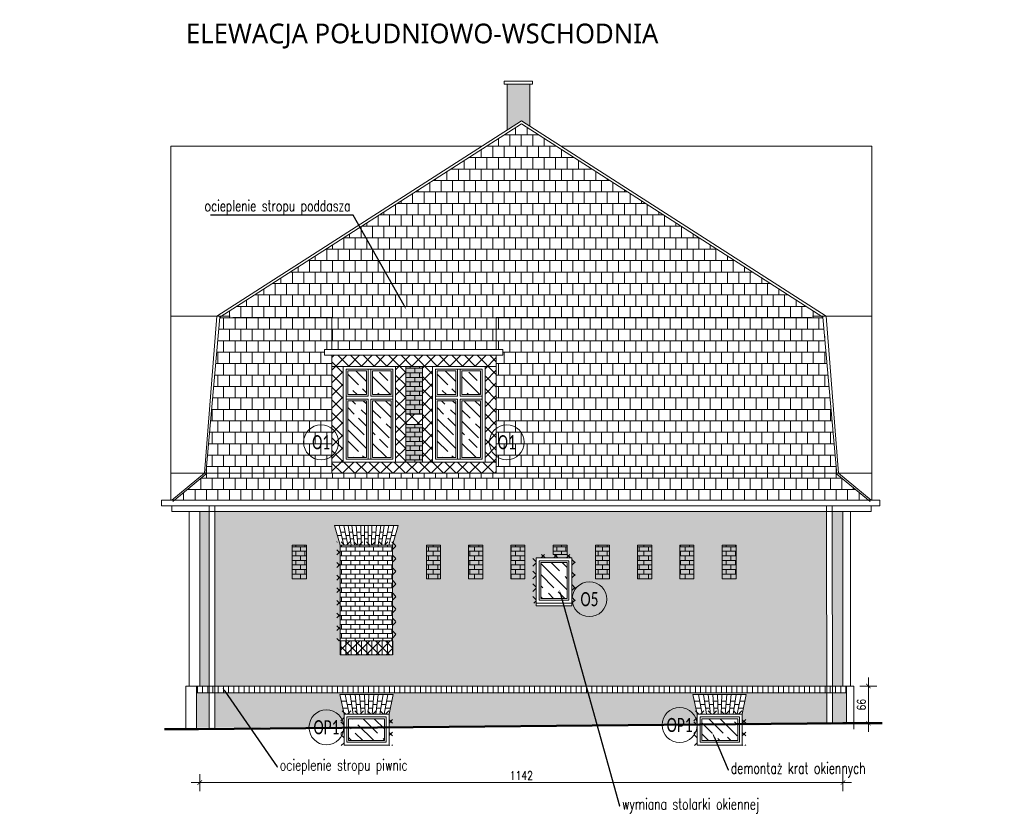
# Model space of a CAD drawing. Header units: millimetres. Extents: x 284606 to 569416, y -192995 to -95103.
# Tile 144 of 178: x 301646 to 303394, y -98904 to -97494. Entities that reach past the tile are written whole.
import ezdxf
from ezdxf import colors
from ezdxf.entities.mleader import LeaderData, LeaderLine
from ezdxf.enums import TextEntityAlignment as Align
from ezdxf.math import Vec2, Vec3

# ---------------------------------------------------------------- set-up
doc = ezdxf.new("R2010")
doc.units = ezdxf.units.MM
doc.linetypes.add('HIDDEN', pattern=[9.525, 6.35, -3.175])
doc.layers.get('0').update_dxf_attribs({"lineweight": 0})
for name, color, linetype, lineweight in [('!STR_Elewacje 0.15', 10, 'Continuous', 15), ('!STR_Konstrukcja 0.20', 200, 'Continuous', 20), ('!STR_Konstrukcja 0.50', 72, 'Continuous', 50), ('!STR_Kreskowanie', 253, 'Continuous', 5), ('!STR_Ocieplenie 0.05', 1, 'Continuous', 5), ('!STR_Opisy 0.09', 8, 'Continuous', 9), ('!STR_Przerywana 0.09', 8, 'HIDDEN', 9), ('!STR_Stolarka okienna', 72, 'Continuous', 15), ('!STR_Wymiarowanie', 254, 'Continuous', 9), ('EKO Opisy 0.09', 8, 'Continuous', 9)]:
    doc.layers.add(name, color=color, linetype=linetype, lineweight=lineweight)
doc.layers.add('!STR_Kreskowanie ścian', color=7, linetype='Continuous', lineweight=5, true_color=0xa6a6a6)
doc.styles.add('EKO 1-10', font='romans.shx', dxfattribs={"width": 0.8, "height": 15})
doc.styles.add('EKO CM 1-50', font='calibri.ttf', dxfattribs={"width": 0.8, "height": 12.5})
doc.styles.add('j-romans', font='romans.shx', dxfattribs={"width": 0.7})
doc.styles.add('{18b73a54-fa43-428c-adcb-c1c7bbdf2c84}', font='Simplex.shx')
doc.dimstyles.new('EKO wymiar 1-10', dxfattribs={"dimtxt": 15, "dimasz": 8, "dimexe": 15, "dimexo": 15, "dimgap": 5, "dimtad": 1, "dimdec": 0, "dimtxsty": 'EKO 1-10', "dimblk": 'ARCHTICK', "dimcen": 10, "dimdle": 15, "dimclrd": 256, "dimclre": 256, "dimclrt": 256, "dimazin": 2, "dimtfac": 1, "dimtdec": 0, "dimtmove": 2, "dimatfit": 3, "dimldrblk": 'ARCHTICK', "dimfxl": 15, "dimfxlon": 1, "dimlwd": -1, "dimlwe": -1, "dimarcsym": 0})
pattern_1 = [(0, (11300.432, 0), (0, 8.128), []), (90, (11300.432, 0), (-8.128, 8.128), [8.128, -8.128])]

# ---------------------------------------------------------------- blocks, each defined once
blk = doc.blocks.new('okno piwnicy')
at = {"layer": '!STR_Kreskowanie', "ltscale": 0.3}
h = blk.add_hatch(dxfattribs=at)
h.set_pattern_fill('GOST_WOOD', color=256, scale=7, angle=45)
h.set_pattern_definition([(135, (-287916.425, 101495.86), (29.698485, 29.698485), [70, -14]), (135, (-287896.626, 101495.86), (29.698485, 29.698485), [42, -10.5, 21, -10.5]), (135, (-287871.878, 101490.91), (29.698485, 29.698485), [70, -14])])
h.paths.add_polyline_path([(71.8, 47), (8, 47), (8, 8), (71.8, 8)])
at = {"layer": '!STR_Elewacje 0.15', "ltscale": 1.5}
for p, q in [((86.7, 89.9), (-7.8, 89.9)), ((0, 55), (-7.8, 89.9)), ((8.9, 55), (2, 89.9)), ((16.1, 55), (10.8, 89.9)), ((23.2, 55), (19.4, 89.9)), ((30.1, 55), (27.3, 89.9)), ((37.1, 55), (36.1, 89.9)), ((42.6, 55), (43.6, 89.9)), ((49.6, 55), (52.5, 89.9)), ((56.5, 55), (60.4, 89.9)), ((63.6, 55), (69, 89.9)), ((70.9, 55), (77.8, 89.9)), ((79.8, 55), (86.7, 89.9)), ((4.3, 77.9), (-5.1, 77.9)), ((13.5, 71.9), (5.5, 71.9)), ((20.7, 77.9), (12.6, 77.9)), ((28.7, 71.9), (21.4, 71.9)), ((36.5, 77.9), (28.3, 77.9)), ((43.1, 71.9), (36.6, 71.9)), ((43.3, 77.9), (51.5, 77.9)), ((51, 71.9), (58.4, 71.9)), ((59.1, 77.9), (67.2, 77.9)), ((66.2, 71.9), (74.3, 71.9)), ((75.4, 77.9), (84.3, 77.9)), ((6.7, 65.9), (-2.5, 65.9)), ((6.7, 65.9), (-2.5, 65.9)), ((6.7, 65.9), (-2.5, 65.9)), ((22, 65.9), (14.5, 65.9)), ((22, 65.9), (14.5, 65.9)), ((22, 65.9), (14.5, 65.9)), ((36.8, 65.9), (29.2, 65.9)), ((36.8, 65.9), (29.2, 65.9)), ((36.8, 65.9), (29.2, 65.9)), ((43, 65.9), (50.5, 65.9)), ((43, 65.9), (50.5, 65.9)), ((43, 65.9), (50.5, 65.9)), ((57.7, 65.9), (65.3, 65.9)), ((57.7, 65.9), (65.3, 65.9)), ((57.7, 65.9), (65.3, 65.9)), ((73.1, 65.9), (81.9, 65.9)), ((73.1, 65.9), (81.9, 65.9)), ((73.1, 65.9), (81.9, 65.9))]:
    blk.add_line(p, q, dxfattribs=at)
at = {"layer": '!STR_Stolarka okienna', "ltscale": 1.5}
for points in [[(0, 55), (79.8, 55), (79.8, 0), (0, 0)], [(5, 50), (74.8, 50), (74.8, 5), (5, 5)], [(8, 47), (71.8, 47), (71.8, 8), (8, 8)]]:
    blk.add_lwpolyline(points, close=True, dxfattribs=at)
blk = doc.blocks.new('_ArchTick')
at = {"color": 0, "linetype": 'ByBlock', "const_width": 0.15}
blk.add_lwpolyline([(-0.5, -0.5), (0.5, 0.5)], dxfattribs=at)
blk = doc.blocks.new('*D548')
at = {"layer": '!STR_Wymiarowanie', "ltscale": 1.5, "transparency": 16777216}
for p, q in [((301966.1, -98834), (301966.1, -98864)), ((303107.7, -98834), (303107.7, -98864)), ((301951.1, -98849), (303122.7, -98849))]:
    blk.add_line(p, q, dxfattribs=at)
at = {"layer": 'Defpoints', "color": 0, "ltscale": 1.5, "transparency": 16777216}
for p in [(301966.1, -98677.6), (303107.7, -98677.6), (303107.7, -98849)]:
    blk.add_point(p, dxfattribs=at)
at = {"layer": '!STR_Wymiarowanie', "ltscale": 1.5, "transparency": 16777216, "xscale": 8, "yscale": 8, "zscale": 8, "rotation": 180}
blk.add_blockref('_ArchTick', (301966.1, -98849), dxfattribs=at)
at = {"layer": '!STR_Wymiarowanie', "ltscale": 1.5, "transparency": 16777216, "xscale": 8, "yscale": 8, "zscale": 8}
blk.add_blockref('_ArchTick', (303107.7, -98849), dxfattribs=at)
at = {"layer": '!STR_Wymiarowanie', "ltscale": 1.5, "transparency": 16777216, "insert": (302536.9, -98836.5), "char_height": 15, "attachment_point": 5, "style": 'EKO 1-10'}
blk.add_mtext('1142', dxfattribs=at)
blk = doc.blocks.new('*D549')
at = {"layer": '!STR_Wymiarowanie', "ltscale": 1.5, "transparency": 16777216}
for p, q in [((303152.9, -98662.6), (303152.9, -98758.6)), ((303137.9, -98677.6), (303167.9, -98677.6)), ((303137.9, -98743.6), (303167.9, -98743.6))]:
    blk.add_line(p, q, dxfattribs=at)
at = {"layer": 'Defpoints', "color": 0, "ltscale": 1.5, "transparency": 16777216}
for p in [(303114.1, -98677.6), (303107.7, -98743.6), (303152.9, -98743.6)]:
    blk.add_point(p, dxfattribs=at)
at = {"layer": '!STR_Wymiarowanie', "ltscale": 1.5, "transparency": 16777216, "xscale": 8, "yscale": 8, "zscale": 8}
for p, rotation in [((303152.9, -98677.6), 90), ((303152.9, -98743.6), 270)]:
    blk.add_blockref('_ArchTick', p, dxfattribs=dict(at, rotation=rotation))
at = {"layer": '!STR_Wymiarowanie', "ltscale": 1.5, "transparency": 16777216, "insert": (303140.4, -98710.6), "char_height": 15, "attachment_point": 5, "rotation": 90, "style": 'EKO 1-10'}
blk.add_mtext('66', dxfattribs=at)
blk = doc.blocks.new('KÓLKO')
at = {"layer": '!STR_Opisy 0.09'}
blk.add_circle((0, -15.51), 15.51, dxfattribs=at)
at = {"layer": '!STR_Opisy 0.09', "style": 'EKO 1-10', "width": 0.8}
blk.add_attdef('NR', text='', height=15, dxfattribs=at).set_placement((0, -15.51), align=Align.MIDDLE_CENTER)

msp = doc.modelspace()

# ---------------------------------------------------------------- hatches: boundary and pattern name
at = {"layer": '!STR_Kreskowanie', "ltscale": 0.3}
h = msp.add_hatch(dxfattribs=at)
h.set_pattern_fill('GOST_WOOD', color=256, scale=7, angle=45)
h.set_pattern_definition([(135, (-289544.1, 109093.483), (29.6984848, 29.6984848), [70, -14]), (135, (-289524.3, 109093.483), (29.6984848, 29.6984848), [42, -10.5, 21, -10.5]), (135, (-289499.55, 109088.534), (29.6984848, 29.6984848), [70, -14])])
h.paths.add_polyline_path([(302272.8, -98117.9), (302272.8, -98159.9), (302305.8, -98159.9), (302305.8, -98117.9)])
h.paths.add_polyline_path([(302228.8, -98159.9), (302261.8, -98159.9), (302261.8, -98117.9), (302228.8, -98117.9)])
h.paths.add_polyline_path([(302228.8, -98271.9), (302261.8, -98271.9), (302261.8, -98170.9), (302228.8, -98170.9)])
h.paths.add_polyline_path([(302272.8, -98170.9), (302272.8, -98271.9), (302305.8, -98271.9), (302305.8, -98170.9)])
h = msp.add_hatch(dxfattribs=at)
h.set_pattern_fill('GOST_WOOD', color=256, scale=7, angle=45)
h.set_pattern_definition([(135, (-289385.515, 109093.483), (29.6984848, 29.6984848), [70, -14]), (135, (-289365.716, 109093.483), (29.6984848, 29.6984848), [42, -10.5, 21, -10.5]), (135, (-289340.968, 109088.534), (29.6984848, 29.6984848), [70, -14])])
h.paths.add_polyline_path([(302431.4, -98117.9), (302431.4, -98159.9), (302464.4, -98159.9), (302464.4, -98117.9)])
h.paths.add_polyline_path([(302387.4, -98159.9), (302420.4, -98159.9), (302420.4, -98117.9), (302387.4, -98117.9)])
h.paths.add_polyline_path([(302387.4, -98271.9), (302420.4, -98271.9), (302420.4, -98170.9), (302387.4, -98170.9)])
h.paths.add_polyline_path([(302431.4, -98170.9), (302431.4, -98271.9), (302464.4, -98271.9), (302464.4, -98170.9)])
h = msp.add_hatch(dxfattribs=at)
h.set_pattern_fill('GOST_WOOD', color=256, scale=7, angle=45)
h.set_pattern_definition([(135, (10341.866, -22.76), (29.698485, 29.698485), [70, -14]), (135, (10361.665, -22.76), (29.698485, 29.698485), [42, -10.5, 21, -10.5]), (135, (10386.414, -27.71), (29.698485, 29.698485), [70, -14])])
h.paths.add_polyline_path([(302618.4, -98458.1), (302571.4, -98458.1), (302571.4, -98522.1), (302618.4, -98522.1)])
at = {"layer": '!STR_Kreskowanie ścian', "ltscale": 0.3}
h = msp.add_hatch(dxfattribs=at)
h.set_pattern_fill('AR-B816', color=256, scale=0.04)
h.set_pattern_definition(pattern_1)
h.paths.add_polyline_path([(298643.6, -97608.5), (298603.6, -97608.5), (298603.6, -97683.2), (298618.2, -97673.8), (298643.6, -97690.1)])
h.paths.add_polyline_path([(300036, -97608.5), (299930, -97608.5), (299930, -97853.7), (300036, -97753.3)])
h.paths.add_polyline_path([(300522.4, -97608.5), (300368, -97608.5), (300368, -97673.8), (300522.4, -97673.8)])
h.paths.add_polyline_path([(301048.5, -97608.5), (300882.9, -97608.5), (300882.9, -97673.8), (301048.5, -97673.8)])
h.paths.add_polyline_path([(301282.1, -97608.5), (301104.6, -97608.5), (301104.6, -97714.7), (301282.1, -97886.5)])
h.paths.add_polyline_path([(302551.7, -97608.5), (302511.7, -97608.5), (302511.7, -97690.1), (302537.1, -97673.8), (302551.7, -97683.2)])
h.paths.add_polyline_path([(303967.5, -97605.5), (303789.9, -97605.5), (303789.9, -97840.3), (303967.5, -97707.3)])
h.paths.add_polyline_path([(304189.1, -97605.5), (304023.5, -97605.5), (304023.5, -97673.8), (304189.1, -97673.8)])
h.paths.add_polyline_path([(304704.1, -97605.5), (304549.6, -97605.5), (304549.6, -97673.8), (304704.1, -97673.8)])
h.paths.add_polyline_path([(305142.1, -97611.3), (305036.1, -97611.3), (305036.1, -97756.8), (305100.3, -97822.2), (305142.1, -97822.2)])
at = {"layer": '!STR_Kreskowanie ścian', "ltscale": 1.5}
h = msp.add_hatch(dxfattribs=at)
h.set_pattern_fill('AR-B88', color=256, scale=0.1)
h.set_pattern_definition([(0, (11300.432, 0), (0, 20.32), []), (90, (11300.432, 0), (-10.16, 20.32), [20.32, -20.32])])
h.paths.add_polyline_path([(302537.1, -97679.4), (302001.8, -98022.2), (302001.8, -98023), (302200.8, -98023), (302200.8, -98080.1), (302492.4, -98080.1), (302492.4, -98023), (303072.4, -98023), (303072.3, -98022.2)])
h.paths.add_polyline_path([(303072.4, -98023), (302492.4, -98023), (302492.4, -98080.1), (302504.3, -98080.1), (302504.3, -98090.1), (302492.4, -98090.1), (302492.4, -98299.8), (303096.9, -98299.8)])
h.paths.add_polyline_path([(303095.1, -98299.8), (302492.4, -98299.8), (301977.2, -98299.8), (301977, -98301.4), (301921.1, -98347.5), (303153, -98347.5)])
h.paths.add_polyline_path([(302200.8, -98090.1), (302187.6, -98090.1), (302187.6, -98080.1), (302200.8, -98080.1), (302200.8, -98023), (302001.8, -98023), (301977.2, -98299.8), (302200.8, -98299.8)])
at = {"layer": '!STR_Kreskowanie ścian', "ltscale": 0.3, "true_color": 0xdbdbdb}
h = msp.add_hatch(color=254, dxfattribs=at)
h.dxf.hatch_style = 1
h.paths.add_polyline_path([(302155.3, -98427.3), (302130.3, -98427.3), (302130.3, -98487.3), (302155.3, -98487.3)])
h.paths.add_polyline_path([(302393.3, -98427.3), (302368.3, -98427.3), (302368.3, -98487.3), (302393.3, -98487.3)])
h.paths.add_polyline_path([(302361.4, -98212.9), (302331.8, -98212.9), (302331.8, -98279.9), (302361.4, -98279.9)])
h.paths.add_polyline_path([(302361.4, -98109.9), (302331.8, -98109.9), (302331.8, -98194.9), (302361.4, -98194.9)])
h.paths.add_polyline_path([(302468.3, -98427.3), (302443.3, -98427.3), (302443.3, -98487.3), (302468.3, -98487.3)])
h.paths.add_polyline_path([(302543.3, -98427.3), (302518.3, -98427.3), (302518.3, -98487.3), (302543.3, -98487.3)])
h.paths.add_polyline_path([(302618.3, -98427.3), (302593.3, -98427.3), (302593.3, -98443.9), (302618.3, -98443.9)])
h.paths.add_polyline_path([(302693.3, -98427.3), (302668.3, -98427.3), (302668.3, -98487.3), (302693.3, -98487.3)])
h.paths.add_polyline_path([(302768.3, -98427.3), (302743.3, -98427.3), (302743.3, -98487.3), (302768.3, -98487.3)])
h.paths.add_polyline_path([(302843.3, -98427.3), (302818.3, -98427.3), (302818.3, -98487.3), (302843.3, -98487.3)])
h.paths.add_polyline_path([(302918.3, -98427.3), (302893.3, -98427.3), (302893.3, -98487.3), (302918.3, -98487.3)])
at = {"layer": '!STR_Kreskowanie ścian', "ltscale": 0.3}
h = msp.add_hatch(dxfattribs=at)
h.set_pattern_fill('AR-B816', color=256, scale=0.04)
h.set_pattern_definition(pattern_1)
h.paths.add_polyline_path([(302155.3, -98427.3), (302130.3, -98427.3), (302130.3, -98487.3), (302155.3, -98487.3)])
h.paths.add_polyline_path([(302393.3, -98427.3), (302368.3, -98427.3), (302368.3, -98487.3), (302393.3, -98487.3)])
h.paths.add_polyline_path([(302361.4, -98212.9), (302331.8, -98212.9), (302331.8, -98279.9), (302361.4, -98279.9)])
h.paths.add_polyline_path([(302361.4, -98109.9), (302331.8, -98109.9), (302331.8, -98194.9), (302361.4, -98194.9)])
h.paths.add_polyline_path([(302468.3, -98427.3), (302443.3, -98427.3), (302443.3, -98487.3), (302468.3, -98487.3)])
h.paths.add_polyline_path([(302543.3, -98427.3), (302518.3, -98427.3), (302518.3, -98487.3), (302543.3, -98487.3)])
h.paths.add_polyline_path([(302618.3, -98427.3), (302593.3, -98427.3), (302593.3, -98443.9), (302618.3, -98443.9)])
h.paths.add_polyline_path([(302693.3, -98427.3), (302668.3, -98427.3), (302668.3, -98487.3), (302693.3, -98487.3)])
h.paths.add_polyline_path([(302768.3, -98427.3), (302743.3, -98427.3), (302743.3, -98487.3), (302768.3, -98487.3)])
h.paths.add_polyline_path([(302843.3, -98427.3), (302818.3, -98427.3), (302818.3, -98487.3), (302843.3, -98487.3)])
h.paths.add_polyline_path([(302918.3, -98427.3), (302893.3, -98427.3), (302893.3, -98487.3), (302918.3, -98487.3)])
h = msp.add_hatch(dxfattribs=at)
h.set_pattern_fill('AR-B816', color=256, scale=0.04)
h.set_pattern_definition(pattern_1)
h.paths.add_polyline_path([(303078.8, -98367.5), (302876.4, -98367.5), (302627.4, -98367.5), (301992.8, -98367.5), (301993, -98677.6), (303079, -98677.6)])
h.paths.add_polyline_path([(302215.3, -98622.3), (302215.3, -98597.3), (302215.3, -98427.3), (302205.3, -98392.4), (302318.3, -98392.4), (302308.3, -98427.3), (302308.3, -98597.3), (302308.3, -98622.3)], flags=16)
h.paths.add_polyline_path([(302130.3, -98487.3), (302130.3, -98427.3), (302155.3, -98427.3), (302155.3, -98487.3)], flags=16)
h.paths.add_polyline_path([(302216.2, -98404.4), (302224.2, -98404.4), (302225.4, -98410.4), (302232.4, -98410.4), (302231.5, -98404.4), (302237.8, -98404.4), (302238.6, -98410.4), (302245.4, -98410.4), (302244.9, -98404.4), (302252.1, -98404.4), (302252.3, -98410.4), (302258.8, -98410.4), (302258.8, -98404.4), (302264.8, -98404.4), (302264.8, -98410.4), (302271.3, -98410.4), (302271.4, -98404.4), (302278.7, -98404.4), (302278.2, -98410.4), (302285, -98410.4), (302285.8, -98404.4), (302292, -98404.4), (302291.2, -98410.4), (302298.1, -98410.4), (302299.3, -98404.4), (302307.4, -98404.4), (302304.4, -98416.4), (302297, -98416.4), (302298.1, -98410.4), (302291.2, -98410.4), (302290.3, -98416.4), (302284.2, -98416.4), (302285, -98410.4), (302278.2, -98410.4), (302277.7, -98416.4), (302271.1, -98416.4), (302271.3, -98410.4), (302264.8, -98410.4), (302264.8, -98416.4), (302258.8, -98416.4), (302258.8, -98410.4), (302252.3, -98410.4), (302252.5, -98416.4), (302245.9, -98416.4), (302245.4, -98410.4), (302238.6, -98410.4), (302239.4, -98416.4), (302233.2, -98416.4), (302232.4, -98410.4), (302225.4, -98410.4), (302226.6, -98416.4), (302219.1, -98416.4)], flags=0)
h.paths.add_polyline_path([(302368.3, -98487.3), (302368.3, -98427.3), (302393.3, -98427.3), (302393.3, -98487.3)], flags=16)
h.paths.add_polyline_path([(302443.3, -98487.3), (302443.3, -98427.3), (302468.3, -98427.3), (302468.3, -98487.3)], flags=16)
h.paths.add_polyline_path([(302518.3, -98487.3), (302518.3, -98427.3), (302543.3, -98427.3), (302543.3, -98487.3)], flags=16)
h.paths.add_polyline_path([(302563.4, -98535.1), (302563.4, -98530.1), (302563.4, -98450.1), (302626.4, -98450.1), (302626.4, -98530.1), (302626.4, -98535.1)], flags=16)
h.paths.add_polyline_path([(302568.4, -98525.1), (302568.4, -98455.1), (302621.4, -98455.1), (302621.4, -98523.1), (302621.4, -98525.1)], flags=0)
h.paths.add_polyline_path([(302571.4, -98522.1), (302571.4, -98458.1), (302618.4, -98458.1), (302618.4, -98522.1)], flags=0)
h.paths.add_polyline_path([(302593.3, -98443.9), (302593.3, -98427.3), (302618.3, -98427.3), (302618.3, -98443.9)], flags=16)
h.paths.add_polyline_path([(302668.3, -98487.3), (302668.3, -98427.3), (302693.3, -98427.3), (302693.3, -98487.3)], flags=16)
h.paths.add_polyline_path([(302743.3, -98487.3), (302743.3, -98427.3), (302768.3, -98427.3), (302768.3, -98487.3)], flags=16)
h.paths.add_polyline_path([(302818.3, -98487.3), (302818.3, -98427.3), (302843.3, -98427.3), (302843.3, -98487.3)], flags=16)
h.paths.add_polyline_path([(302893.3, -98487.3), (302893.3, -98427.3), (302918.3, -98427.3), (302918.3, -98487.3)], flags=16)
h.paths.add_polyline_path([(301982.8, -98367.5), (301966.1, -98367.5), (301966.1, -98677.6), (301983, -98677.6)])
h.paths.add_polyline_path([(303107.7, -98367.5), (303088.8, -98367.5), (303089, -98677.6), (303107.7, -98677.6)])
h.paths.add_polyline_path([(303114.1, -98689.6), (303089, -98689.6), (303089, -98743.8), (303107.7, -98743.6), (303114.1, -98743.6)], flags=17)
h.paths.add_polyline_path([(303079, -98689.6), (301993, -98689.6), (301993, -98754.1), (302222.4, -98751.9), (302222.4, -98727.5), (302214.5, -98692.6), (302309.1, -98692.6), (302302.1, -98727.5), (302302.1, -98751.2), (302849.2, -98746.1), (302849.2, -98746.1), (302302.1, -98751.2), (302302.1, -98751.6), (302222.4, -98751.6), (302222.4, -98752), (301993, -98754.1), (301993, -98754.6), (301983, -98754.6), (301983, -98754.2), (301963.8, -98754.4), (301960.1, -98754.4), (301960.1, -98751.7), (303114, -98746.3), (303114.1, -98743.6), (302928.9, -98745.4), (302928.9, -98745.7), (302849.2, -98745.7), (302849.2, -98746.1), (302302.1, -98751.2), (302302.1, -98751.2), (302849.2, -98746.1), (302849.2, -98727.5), (302841.3, -98692.6), (302935.9, -98692.6), (302928.9, -98727.5), (302928.9, -98745.3), (303079, -98743.9)])
h.paths.add_polyline_path([(301983, -98689.6), (301960.1, -98689.6), (301960.1, -98754.4), (301983, -98754.2)], flags=17)
h = msp.add_hatch(dxfattribs=at)
h.set_pattern_fill('AR-B816', color=256, scale=0.04)
h.set_pattern_definition(pattern_1)
h.paths.add_polyline_path([(302308.3, -98427.3), (302215.3, -98427.3), (302215.3, -98597.3), (302308.3, -98597.3)])
at = {"layer": '!STR_Kreskowanie ścian', "ltscale": 1.5}
h = msp.add_hatch(dxfattribs=at)
h.set_pattern_fill('ANSI31', color=256, scale=2.9, angle=45)
h.set_pattern_definition([(90, (-289549.598, 108776.0525), (-9.2075, 9e-16), [])])
h.paths.add_polyline_path([(302311.8, -98597.3), (302311.8, -98622.3), (302211.8, -98622.3), (302211.8, -98597.3)])
h = msp.add_hatch(dxfattribs=at)
h.set_pattern_fill('ANSI31', color=256, scale=2.9, angle=45)
h.set_pattern_definition([(90, (11787.5885, 2627.342), (-9.2075, 9e-16), [])])
h.paths.add_polyline_path([(303119.1, -98677.6), (301955.1, -98677.6), (301955.1, -98689.6), (303119.1, -98689.6)])
at = {"layer": '!STR_Ocieplenie 0.05', "lineweight": 5, "ltscale": 0.3, "true_color": 0xa3d425}
h = msp.add_hatch(dxfattribs=at)
h.set_pattern_fill('ANSI37', color=62, scale=5)
h.paths.add_polyline_path([(302492.4, -98090.1), (302200.8, -98090.1), (302200.8, -98109.9), (302220.8, -98109.9), (302472.4, -98109.9), (302492.4, -98109.9)])
h.paths.add_polyline_path([(302331.8, -98109.9), (302313.8, -98109.9), (302313.8, -98279.9), (302331.8, -98279.9)])
h.paths.add_polyline_path([(302379.4, -98109.9), (302361.4, -98109.9), (302361.4, -98279.9), (302379.4, -98279.9)])
h.paths.add_polyline_path([(302361.4, -98194.9), (302331.8, -98194.9), (302331.8, -98212.9), (302361.4, -98212.9)])
h.paths.add_polyline_path([(302492.4, -98109.9), (302472.4, -98109.9), (302472.4, -98279.9), (302492.4, -98279.9)])
h.paths.add_polyline_path([(302492.4, -98279.9), (302472.4, -98279.9), (302220.8, -98279.9), (302200.8, -98279.9), (302200.8, -98299.8), (302492.4, -98299.8)])
h.paths.add_polyline_path([(302220.8, -98109.9), (302200.8, -98109.9), (302200.8, -98279.9), (302220.8, -98279.9)])
at = {"layer": '!STR_Ocieplenie 0.05', "lineweight": 5, "ltscale": 0.3, "true_color": 0x387fc2}
h = msp.add_hatch(dxfattribs=at)
h.set_pattern_fill('ANSI37', color=145, scale=5)
h.set_pattern_definition([(45, (4226.265, 3822.63), (-11.22532015, 11.22532015), []), (135, (4226.265, 3822.63), (-11.22532015, -11.22532015), [])])
h.paths.add_polyline_path([(302314.3, -98421.2), (302209.3, -98421.2), (302209.3, -98597.2), (302215.3, -98597.2), (302215.3, -98427.2), (302308.3, -98427.2), (302308.3, -98597.2), (302314.3, -98597.2)])
h = msp.add_hatch(dxfattribs=at)
h.set_pattern_fill('ANSI37', color=145, scale=5)
h.set_pattern_definition([(45, (4576.892, 3804.871), (-11.22532015, 11.22532015), []), (135, (4576.892, 3804.871), (-11.22532015, -11.22532015), [])])
h.paths.add_polyline_path([(302632.4, -98444), (302557.4, -98444), (302557.4, -98530.1), (302563.4, -98530.1), (302563.4, -98450.1), (302626.4, -98450.1), (302626.4, -98530.1), (302632.4, -98530.1)])
at = {"layer": '!STR_Ocieplenie 0.05', "lineweight": 5, "ltscale": 0.3, "true_color": 0xdb2724}
h = msp.add_hatch(dxfattribs=at)
h.set_pattern_fill('ANSI37', color=22, scale=4)
h.set_pattern_definition([(45, (-1493.026, 2489.374), (-8.9802561, 8.9802561), []), (135, (-1493.026, 2489.374), (-8.9802561, -8.9802561), [])])
h.paths.add_polyline_path([(302308.3, -98597.3), (302215.3, -98597.3), (302215.3, -98622.2), (302308.3, -98622.2)])
at = {"layer": '!STR_Ocieplenie 0.05', "lineweight": 5, "ltscale": 0.3, "true_color": 0x387fc2}
h = msp.add_hatch(dxfattribs=at)
h.set_pattern_fill('ANSI37', color=145, scale=5)
h.set_pattern_definition([(45, (4340.324, 3522.38), (-11.22532015, 11.22532015), []), (135, (4340.324, 3522.38), (-11.22532015, -11.22532015), [])])
h.paths.add_polyline_path([(302308.3, -98721.5), (302216.3, -98721.5), (302216.3, -98783.4), (302222.3, -98783.4), (302222.3, -98727.5), (302302.3, -98727.5), (302302.3, -98783.4), (302308.3, -98783.4)])
h = msp.add_hatch(dxfattribs=at)
h.set_pattern_fill('ANSI37', color=145, scale=5)
h.set_pattern_definition([(45, (4967.138, 3522.38), (-11.22532015, 11.22532015), []), (135, (4967.138, 3522.38), (-11.22532015, -11.22532015), [])])
h.paths.add_polyline_path([(302935.1, -98721.5), (302843.1, -98721.5), (302843.1, -98783.4), (302849.1, -98783.4), (302849.1, -98727.5), (302929.1, -98727.5), (302929.1, -98783.4), (302935.1, -98783.4)])

# ---------------------------------------------------------------- linework, layer by layer
at = {"layer": '!STR_Elewacje 0.15', "ltscale": 1.5}
for p, q in [((302215.3, -98427.3), (302205.3, -98392.4)), ((302318.3, -98392.4), (302205.3, -98392.4)), ((302221.8, -98427.3), (302213.3, -98392.4)), ((302228.8, -98427.3), (302221.9, -98392.4)), ((302234.8, -98427.3), (302229.8, -98392.4)), ((302240.8, -98427.3), (302236.2, -98392.4)), ((302246.8, -98427.3), (302243.9, -98392.4)), ((302252.8, -98427.3), (302251.8, -98392.4)), ((302258.8, -98427.3), (302258.8, -98392.4)), ((302264.8, -98427.3), (302264.8, -98392.4)), ((302270.8, -98427.3), (302271.8, -98392.4)), ((302276.8, -98427.3), (302279.7, -98392.4)), ((302282.8, -98427.3), (302287.4, -98392.4)), ((302288.8, -98427.3), (302293.7, -98392.4)), ((302294.8, -98427.3), (302301.7, -98392.4)), ((302301.8, -98427.3), (302310.3, -98392.4)), ((302308.3, -98427.3), (302318.3, -98392.4)), ((302224.2, -98404.4), (302216.2, -98404.4)), ((302237.8, -98404.4), (302231.5, -98404.4)), ((302252.1, -98404.4), (302244.9, -98404.4)), ((302264.8, -98404.4), (302258.8, -98404.4)), ((302278.7, -98404.4), (302271.4, -98404.4)), ((302292, -98404.4), (302285.8, -98404.4)), ((302307.4, -98404.4), (302299.3, -98404.4)), ((302217.7, -98410.4), (302210.5, -98410.4)), ((302226.6, -98416.4), (302219.1, -98416.4)), ((302226.6, -98416.4), (302219.1, -98416.4)), ((302226.6, -98416.4), (302219.1, -98416.4)), ((302232.4, -98410.4), (302225.4, -98410.4)), ((302239.4, -98416.4), (302233.2, -98416.4)), ((302239.4, -98416.4), (302233.2, -98416.4)), ((302239.4, -98416.4), (302233.2, -98416.4)), ((302245.4, -98410.4), (302238.6, -98410.4)), ((302252.5, -98416.4), (302245.9, -98416.4)), ((302252.5, -98416.4), (302245.9, -98416.4)), ((302252.5, -98416.4), (302245.9, -98416.4)), ((302258.8, -98410.4), (302252.3, -98410.4)), ((302264.8, -98416.4), (302258.8, -98416.4)), ((302264.8, -98416.4), (302258.8, -98416.4)), ((302264.8, -98416.4), (302258.8, -98416.4)), ((302271.3, -98410.4), (302264.8, -98410.4)), ((302277.7, -98416.4), (302271.1, -98416.4)), ((302277.7, -98416.4), (302271.1, -98416.4)), ((302277.7, -98416.4), (302271.1, -98416.4)), ((302285, -98410.4), (302278.2, -98410.4)), ((302290.3, -98416.4), (302284.2, -98416.4)), ((302290.3, -98416.4), (302284.2, -98416.4)), ((302290.3, -98416.4), (302284.2, -98416.4)), ((302298.1, -98410.4), (302291.2, -98410.4)), ((302304.4, -98416.4), (302297, -98416.4)), ((302304.4, -98416.4), (302297, -98416.4)), ((302304.4, -98416.4), (302297, -98416.4)), ((302313.1, -98410.4), (302305.9, -98410.4))]:
    msp.add_line(p, q, dxfattribs=at)
for points in [[(302187.6, -98080.1), (302504.3, -98080.1), (302504.3, -98090.1), (302187.6, -98090.1)], [(301898.2, -98347.5), (303173.2, -98347.5), (303173.2, -98357.5), (301898.2, -98357.5)], [(301992.8, -98357.5), (301993, -98754.6), (301983, -98754.6), (301982.8, -98357.5)], [(303088.8, -98357.5), (303089, -98743.9), (303079, -98743.9), (303078.8, -98357.5)], [(302308.3, -98597.3), (302215.3, -98597.3), (302215.3, -98622.3), (302308.3, -98622.3)]]:
    msp.add_lwpolyline(points, close=True, dxfattribs=at)
at = {"layer": '!STR_Konstrukcja 0.20', "ltscale": 1.5}
for p, q in [((302024.7, -98023), (302200.8, -98023)), ((302492.4, -98023), (303051.7, -98023)), ((303157.7, -98367.5), (303157.7, -98357.5)), ((302876.4, -98367.5), (303157.7, -98367.5)), ((301966.1, -98677.6), (302945.8, -98677.6)), ((303107.7, -98677.6), (302222, -98677.6))]:
    msp.add_line(p, q, dxfattribs=at)
for points in [[(302506.7, -97608.5), (302556.7, -97608.5), (302556.7, -97603.5), (302506.7, -97603.5)], [(301960.1, -98677.6), (303114.1, -98677.6), (303114.1, -98689.6), (301960.1, -98689.6)], [(301960.1, -98689.6), (303114.1, -98689.6), (303114.1, -98743.6), (301960.1, -98754.4)]]:
    msp.add_lwpolyline(points, close=True, dxfattribs=at)
for points in [[(302551.7, -97683.2), (302551.7, -97608.5), (302511.7, -97608.5), (302511.7, -97690.1)], [(301916.4, -98347.5), (301974.3, -98299.8), (301996.4, -98020.8), (302537.1, -97673.8)], [(303157.7, -98347.5), (303099.8, -98299.8), (303077.7, -98020.8), (302537.1, -97673.8)], [(301918.3, -98349.8), (301977, -98301.4), (302001.8, -98022.2), (302537.1, -97679.4)], [(303155.8, -98349.8), (303097.1, -98301.4), (303072.3, -98022.2), (302537.1, -97679.4)], [(302200.8, -98023), (302200.8, -98080.1), (302492.4, -98080.1), (302492.4, -98023)], [(301916.4, -98357.5), (301916.4, -98367.5)], [(301916.4, -98367.5), (302627.4, -98367.5)], [(301966.1, -98367.5), (301966.1, -98677.6)], [(303107.7, -98367.5), (302627.4, -98367.5)], [(303107.7, -98367.5), (303107.7, -98677.6)]]:
    msp.add_lwpolyline(points, dxfattribs=at)
at = {"layer": '!STR_Konstrukcja 0.50', "ltscale": 1.5}
msp.add_lwpolyline([(303177.6, -98743.6), (303107.7, -98743.6), (301963.8, -98754.4), (301903.5, -98754.4)], dxfattribs=at)
at = {"layer": '!STR_Kreskowanie ścian', "ltscale": 0.3}
for p, q in [((301947.1, -98677.6), (301960.1, -98677.6)), ((303121.1, -98677.6), (303114.6, -98677.6))]:
    msp.add_line(p, q, dxfattribs=at)
for points in [[(302466.9, -97718.8), (301915, -97718.8)], [(301915, -98347.5), (301915, -97718.8)], [(302607.2, -97718.8), (303159.1, -97718.8)], [(303159.1, -98347.5), (303159.1, -97718.8)], [(302020.3, -98020.8), (301915, -98020.8)], [(303053.8, -98020.8), (303159.1, -98020.8)], [(301974.3, -98299.8), (301915, -98299.8)], [(303099.8, -98299.8), (303159.1, -98299.8)], [(301947.1, -98367.5), (301947.1, -98677.6), (301941.1, -98677.6), (301941.1, -98754.4)], [(303121.1, -98367.5), (303121.1, -98677.6), (303127.1, -98677.6), (303127.1, -98754.4)]]:
    msp.add_lwpolyline(points, dxfattribs=at)
at = {"layer": '!STR_Ocieplenie 0.05', "ltscale": 1.5}
for p, q in [((302220.8, -98109.9), (302200.8, -98109.9)), ((302313.8, -98279.9), (302313.8, -98109.9)), ((302331.8, -98279.9), (302331.8, -98109.9)), ((302361.4, -98279.9), (302361.4, -98109.9)), ((302492.4, -98109.9), (302472.4, -98109.9)), ((302220.8, -98279.9), (302200.8, -98279.9)), ((302492.4, -98279.9), (302472.4, -98279.9)), ((301974.3, -98299.8), (303099.8, -98299.8))]:
    msp.add_line(p, q, dxfattribs=at)
for points in [[(302200.8, -98080.1), (302492.4, -98080.1)], [(302492.4, -98090.1), (302492.4, -98299.8), (302200.8, -98299.8), (302200.8, -98090.1)]]:
    msp.add_lwpolyline(points, dxfattribs=at)
for points in [[(302220.8, -98109.9), (302472.4, -98109.9), (302472.4, -98279.9), (302220.8, -98279.9)], [(302331.8, -98194.9), (302361.4, -98194.9), (302361.4, -98212.9), (302331.8, -98212.9)], [(302563.4, -98530.1), (302626.4, -98530.1), (302626.4, -98535.1), (302563.4, -98535.1)]]:
    msp.add_lwpolyline(points, close=True, dxfattribs=at)
at = {"layer": '!STR_Stolarka okienna', "ltscale": 1.5}
for points in [[(302313.8, -98279.9), (302313.8, -98109.9), (302220.8, -98109.9), (302220.8, -98279.9), (302313.8, -98279.9)], [(302472.4, -98279.9), (302472.4, -98109.9), (302379.4, -98109.9), (302379.4, -98279.9), (302472.4, -98279.9)], [(302264.8, -98114.9), (302264.8, -98162.9)], [(302269.8, -98114.9), (302269.8, -98162.9)], [(302423.4, -98114.9), (302423.4, -98162.9)], [(302428.4, -98114.9), (302428.4, -98162.9)], [(302264.8, -98162.9), (302225.8, -98162.9)], [(302308.8, -98162.9), (302269.8, -98162.9)], [(302423.4, -98162.9), (302384.4, -98162.9)], [(302467.4, -98162.9), (302428.4, -98162.9)], [(302264.8, -98167.9), (302225.8, -98167.9)], [(302264.8, -98167.9), (302264.8, -98274.9)], [(302269.8, -98167.9), (302269.8, -98274.9)], [(302308.8, -98167.9), (302269.8, -98167.9)], [(302423.4, -98167.9), (302384.4, -98167.9)], [(302423.4, -98167.9), (302423.4, -98274.9)], [(302428.4, -98167.9), (302428.4, -98274.9)], [(302467.4, -98167.9), (302428.4, -98167.9)], [(302308.3, -98597.3), (302308.3, -98427.3), (302215.3, -98427.3), (302215.3, -98597.3), (302308.3, -98597.3)], [(302626.4, -98530.1), (302626.4, -98450.1), (302563.4, -98450.1), (302563.4, -98530.1), (302626.4, -98530.1)], [(302621.4, -98455.1), (302621.4, -98523.1)]]:
    msp.add_lwpolyline(points, dxfattribs=at)
for points in [[(302308.8, -98274.9), (302308.8, -98114.9), (302225.8, -98114.9), (302225.8, -98274.9)], [(302261.8, -98117.9), (302228.8, -98117.9), (302228.8, -98159.9), (302261.8, -98159.9)], [(302305.8, -98117.9), (302272.8, -98117.9), (302272.8, -98159.9), (302305.8, -98159.9)], [(302467.4, -98274.9), (302467.4, -98114.9), (302384.4, -98114.9), (302384.4, -98274.9)], [(302420.4, -98117.9), (302387.4, -98117.9), (302387.4, -98159.9), (302420.4, -98159.9)], [(302464.4, -98117.9), (302431.4, -98117.9), (302431.4, -98159.9), (302464.4, -98159.9)], [(302261.8, -98170.9), (302228.8, -98170.9), (302228.8, -98271.9), (302261.8, -98271.9)], [(302308.8, -98167.9), (302269.8, -98167.9), (302269.8, -98274.9), (302308.8, -98274.9)], [(302305.8, -98170.9), (302272.8, -98170.9), (302272.8, -98271.9), (302305.8, -98271.9)], [(302420.4, -98170.9), (302387.4, -98170.9), (302387.4, -98271.9), (302420.4, -98271.9)], [(302467.4, -98167.9), (302428.4, -98167.9), (302428.4, -98274.9), (302467.4, -98274.9)], [(302464.4, -98170.9), (302431.4, -98170.9), (302431.4, -98271.9), (302464.4, -98271.9)], [(302621.4, -98525.1), (302621.4, -98455.1), (302568.4, -98455.1), (302568.4, -98525.1)], [(302618.4, -98458.1), (302571.4, -98458.1), (302571.4, -98522.1), (302618.4, -98522.1)]]:
    msp.add_lwpolyline(points, close=True, dxfattribs=at)
at = {"layer": '!STR_Wymiarowanie', "ltscale": 1.5}
for points in [[(302130.3, -98427.3), (302155.3, -98427.3), (302155.3, -98487.3), (302130.3, -98487.3)], [(302393.3, -98427.3), (302368.3, -98427.3), (302368.3, -98487.3), (302393.3, -98487.3)], [(302468.3, -98427.3), (302443.3, -98427.3), (302443.3, -98487.3), (302468.3, -98487.3)], [(302543.3, -98427.3), (302518.3, -98427.3), (302518.3, -98487.3), (302543.3, -98487.3)], [(302618.3, -98427.3), (302593.3, -98427.3), (302593.3, -98443.9), (302618.3, -98443.9)], [(302693.3, -98427.3), (302668.3, -98427.3), (302668.3, -98487.3), (302693.3, -98487.3)], [(302768.3, -98427.3), (302743.3, -98427.3), (302743.3, -98487.3), (302768.3, -98487.3)], [(302843.3, -98427.3), (302818.3, -98427.3), (302818.3, -98487.3), (302843.3, -98487.3)], [(302918.3, -98427.3), (302893.3, -98427.3), (302893.3, -98487.3), (302918.3, -98487.3)]]:
    msp.add_lwpolyline(points, close=True, dxfattribs=at)

# ---------------------------------------------------------------- block references
at = {"layer": '!STR_Wymiarowanie'}
for p in [(302222.4, -98782.5), (302849.2, -98782.5)]:
    msp.add_blockref('okno piwnicy', p, dxfattribs=at)
at = {"layer": 'EKO Opisy 0.09'}
ref = msp.add_blockref('KÓLKO', (302181.5, -98213.6), dxfattribs=dict(at, xscale=2, yscale=2, zscale=2))
ref.add_attrib('NR', 'O1', dxfattribs={"height": 25, "style": 'EKO CM 1-50', "width": 0.7}).set_placement((302181.5, -98244.6), align=Align.MIDDLE_CENTER)
ref = msp.add_blockref('KÓLKO', (302511.1, -98213.6), dxfattribs=dict(at, xscale=2, yscale=2, zscale=2))
ref.add_attrib('NR', 'O1', dxfattribs={"height": 25, "style": 'EKO CM 1-50', "width": 0.7}).set_placement((302511.1, -98244.6), align=Align.MIDDLE_CENTER)
ref = msp.add_blockref('KÓLKO', (302657.8, -98492.3), dxfattribs=dict(at, xscale=2, yscale=2, zscale=2))
ref.add_attrib('NR', 'O5', dxfattribs={"height": 25, "style": 'EKO CM 1-50', "width": 0.7}).set_placement((302657.8, -98523.3), align=Align.MIDDLE_CENTER)
ref = msp.add_blockref('KÓLKO', (302191, -98719.7), dxfattribs=dict(at, xscale=2, yscale=2, zscale=2))
ref.add_attrib('NR', 'OP1', dxfattribs={"height": 25, "style": 'EKO CM 1-50', "width": 0.7}).set_placement((302191, -98750.7), align=Align.MIDDLE_CENTER)
ref = msp.add_blockref('KÓLKO', (302817.8, -98715.7), dxfattribs=dict(at, xscale=2, yscale=2, zscale=2))
ref.add_attrib('NR', 'OP1', dxfattribs={"height": 25, "style": 'EKO CM 1-50', "width": 0.7}).set_placement((302817.8, -98746.7), align=Align.MIDDLE_CENTER)

# ---------------------------------------------------------------- texts
at = {"layer": '!STR_Przerywana 0.09', "ltscale": 0.3, "insert": (301941.6, -97501.2), "char_height": 35, "attachment_point": 1, "style": '{18b73a54-fa43-428c-adcb-c1c7bbdf2c84}'}
msp.add_mtext_dynamic_manual_height_columns('{\\fSegoe UI Variable Display Light|b0|i0|c238|p2;ELEWACJA POŁUDNIOWO-WSCHODNIA}', width=1029.733, gutter_width=453.6, heights=[0], dxfattribs=at)

# ---------------------------------------------------------------- dimensions: what is measured, and where the dimension line sits
at = {"layer": '!STR_Wymiarowanie', "ltscale": 1.5}
dim = msp.add_linear_dim(base=(303152.9, -98743.6), p1=(303114.1, -98677.6), p2=(303107.7, -98743.6), angle=90, dimstyle='EKO wymiar 1-10', dxfattribs=at)
dim.commit()
dim.dimension.update_dxf_attribs({"geometry": '*D549', "text_midpoint": (303140.4, -98710.6)})
dim = msp.add_linear_dim(base=(303107.7, -98849), p1=(301966.1, -98677.6), p2=(303107.7, -98677.6), dimstyle='EKO wymiar 1-10', dxfattribs=at)
dim.commit()
dim.dimension.update_dxf_attribs({"geometry": '*D548', "text_midpoint": (302536.9, -98836.5)})

# ---------------------------------------------------------------- leaders
at = {"layer": '!STR_Opisy 0.09', "ltscale": 0.3}
ml = msp.add_multileader_mtext('Standard', dxfattribs=at)
ml.set_content('ocieplenie stropu poddasza', color=256, style='j-romans')
ml.set_leader_properties()
ml.build(insert=Vec2(0, 0))
ml.multileader.update_dxf_attribs({"text_right_attachment_type": 6, "dogleg_length": 0.36, "arrow_head_size": 8, "scale": 2})
ctx = ml.context
ctx.base_point, ctx.scale, ctx.char_height, ctx.arrow_head_size, ctx.landing_gap_size, ctx.plane_origin = Vec3(301939.9, -97827.8), 2, 20, 8, 4, Vec3(346280.1, -99579.5)
ctx.right_attachment, ctx.text_align_type = 6, 2
notes = []
notes.append((ctx, [(1, (1, 1, 0), (302238.6, -97841.2), (-1, 0), 0.72, [(1, [(302332.8, -98008.9)], 0, [])])]))
ctx.mtext.insert, ctx.mtext.width, ctx.mtext.alignment, ctx.mtext.flow_direction = Vec3(302233.9, -97814.5), 616.028, 3, 5
ml = msp.add_multileader_mtext('Standard', dxfattribs=at)
ml.set_content('ocieplenie stropu poddasza', color=256, style='j-romans')
ml.set_leader_properties()
ml.build(insert=Vec2(0, 0))
ml.multileader.update_dxf_attribs({"text_right_attachment_type": 6, "dogleg_length": 0.36, "arrow_head_size": 8, "scale": 2})
ctx = ml.context
ctx.base_point, ctx.scale, ctx.char_height, ctx.arrow_head_size, ctx.landing_gap_size, ctx.plane_origin = Vec3(303467.6, -97817.3), 2, 20, 8, 4, Vec3(347814.1, -99579.5)
ctx.right_attachment, ctx.text_align_type = 6, 2
notes.append((ctx, [(1, (1, 1, 0), (303766.3, -97830.7), (-1, 0), 0.72, [(1, [(303866.8, -98008.9)], 0, [])])]))
ctx.mtext.insert, ctx.mtext.width, ctx.mtext.alignment, ctx.mtext.flow_direction = Vec3(303761.6, -97804), 616.028, 3, 5
ml = msp.add_multileader_mtext('Standard', dxfattribs=at)
ml.set_content('wymiana stolarki okiennej', color=256, style='j-romans')
ml.set_leader_properties()
ml.build(insert=Vec2(0, 0))
ml.multileader.update_dxf_attribs({"text_right_attachment_type": 6, "dogleg_length": 0.36, "arrow_head_size": 8, "scale": 2})
ctx = ml.context
ctx.base_point, ctx.scale, ctx.char_height, ctx.arrow_head_size, ctx.landing_gap_size, ctx.plane_origin = Vec3(302711.7, -98890.3), 2, 20, 8, 4, Vec3(349388.7, -103205.3)
ctx.right_attachment = 6
notes.append((ctx, [(0, (1, 1, 0), (302711, -98890.3), (1, 0), 0.72, [(1, [(302604.5, -98506.9)], 0, [])])]))
ctx.mtext.insert, ctx.mtext.width, ctx.mtext.flow_direction = Vec3(302715.7, -98877), 616.028, 5
ml = msp.add_multileader_mtext('Standard', dxfattribs=at)
ml.set_content('ocieplenie stropu piwnic', color=256, style='j-romans')
ml.set_leader_properties()
ml.build(insert=Vec2(0, 0))
ml.multileader.update_dxf_attribs({"text_right_attachment_type": 6, "dogleg_length": 0.36, "arrow_head_size": 8, "scale": 2})
ctx = ml.context
ctx.base_point, ctx.scale, ctx.char_height, ctx.arrow_head_size, ctx.landing_gap_size, ctx.plane_origin = Vec3(301197.4, -98821.1), 2, 20, 8, 4, Vec3(348625.5, -103189.6)
ctx.right_attachment = 6
notes.append((ctx, [(0, (1, 1, 0), (301196.7, -98821.1), (1, 0), 0.72, [(1, [(301099.4, -98680.1)], 0, [])])]))
ctx.mtext.insert, ctx.mtext.width, ctx.mtext.flow_direction = Vec3(301201.4, -98807.7), 616.028, 5
ml = msp.add_multileader_mtext('Standard', dxfattribs=at)
ml.set_content('ocieplenie stropu piwnic', color=256, style='j-romans')
ml.set_leader_properties()
ml.build(insert=Vec2(0, 0))
ml.multileader.update_dxf_attribs({"text_right_attachment_type": 6, "dogleg_length": 0.36, "arrow_head_size": 8, "scale": 2})
ctx = ml.context
ctx.base_point, ctx.scale, ctx.char_height, ctx.arrow_head_size, ctx.landing_gap_size, ctx.plane_origin = Vec3(302104.3, -98821.1), 2, 20, 8, 4, Vec3(349532.3, -103189.6)
ctx.right_attachment = 6
notes.append((ctx, [(0, (1, 1, 0), (302103.5, -98821.1), (1, 0), 0.72, [(1, [(302006.2, -98680.1)], 0, [])])]))
ctx.mtext.insert, ctx.mtext.width, ctx.mtext.flow_direction = Vec3(302108.3, -98807.7), 616.028, 5
ml = msp.add_multileader_mtext('Standard', dxfattribs=at)
ml.set_content('demontaż krat okiennych', color=256, style='j-romans')
ml.set_leader_properties()
ml.build(insert=Vec2(0, 0))
ml.multileader.update_dxf_attribs({"text_right_attachment_type": 6, "dogleg_length": 0.36, "arrow_head_size": 8, "scale": 2})
ctx = ml.context
ctx.base_point, ctx.scale, ctx.char_height, ctx.arrow_head_size, ctx.landing_gap_size, ctx.plane_origin = Vec3(300807.9, -98863.9), 2, 20, 8, 4, Vec3(348203.8, -103232.4)
ctx.right_attachment = 6
notes.append((ctx, [(0, (1, 1, 0), (300807.2, -98863.9), (1, 0), 0.72, [(1, [(300728.9, -98752.4)], 0, [])])]))
ctx.mtext.insert, ctx.mtext.width, ctx.mtext.flow_direction = Vec3(300811.9, -98850.5), 616.028, 5
ml = msp.add_multileader_mtext('Standard', dxfattribs=at)
ml.set_content('demontaż krat okiennych', color=256, style='j-romans')
ml.set_leader_properties()
ml.build(insert=Vec2(0, 0))
ml.multileader.update_dxf_attribs({"text_right_attachment_type": 6, "dogleg_length": 0.36, "arrow_head_size": 8, "scale": 2})
ctx = ml.context
ctx.base_point, ctx.scale, ctx.char_height, ctx.arrow_head_size, ctx.landing_gap_size, ctx.plane_origin = Vec3(302904.7, -98826.6), 2, 20, 8, 4, Vec3(350300.7, -103195.1)
ctx.right_attachment = 6
notes.append((ctx, [(0, (1, 1, 0), (302904, -98826.6), (1, 0), 0.72, [(1, [(302875.9, -98760.4)], 0, [])])]))
ctx.mtext.insert, ctx.mtext.width, ctx.mtext.flow_direction = Vec3(302908.7, -98813.2), 616.028, 5
for ctx, leaders in notes:
    for number, flags, end, landing, length, lines in leaders:
        leader = LeaderData()
        leader.index, (leader.has_last_leader_line, leader.has_dogleg_vector, leader.attachment_direction) = number, flags
        leader.last_leader_point, leader.dogleg_vector, leader.dogleg_length = Vec3(end), Vec3(landing), length
        for number, points, colour, breaks in lines:
            line = LeaderLine()
            line.index, line.vertices, line.color, line.breaks = number, Vec3.list(points), colors.encode_raw_color(colour), breaks
            leader.lines.append(line)
        ctx.leaders.append(leader)

doc.saveas('drawing.dxf')
